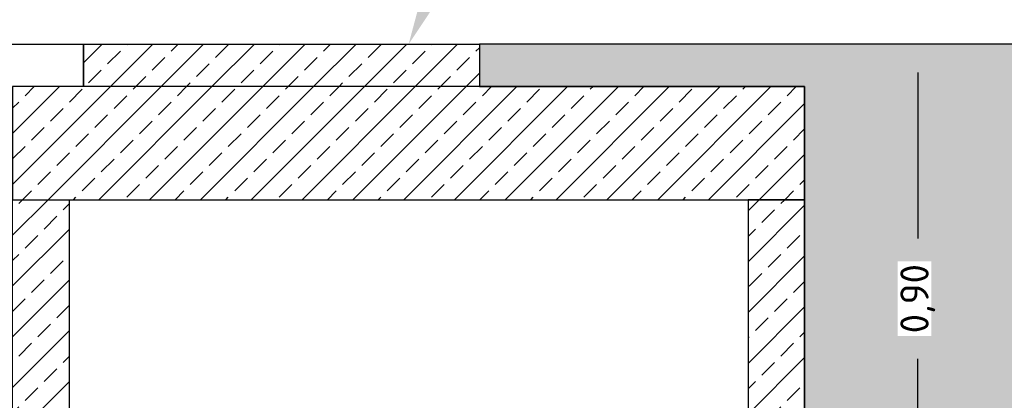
# Model space of a CAD drawing. Header units: metres. Extents: x -8 to 23.9, y -5.1 to 15.4.
# Tile 23 of 25: x 17.8 to 19.6, y 9.6 to 10.3. Entities that reach past the tile are written whole.
import ezdxf
from ezdxf import colors
from ezdxf.entities.mleader import LeaderData, LeaderLine
from ezdxf.math import Vec2, Vec3

# ---------------------------------------------------------------- set-up
doc = ezdxf.new("R2010")
doc.units = ezdxf.units.M
for name, color, linetype in [('SCHNITT RV Beistellung', 5, 'Continuous'), ('SCHNITT_BAU Bestand', 7, 'Continuous'), ('SCHNITT_BAU Neubau', 1, 'Continuous'), ('SCHNITT_ER Neubau', 1, 'Continuous')]:
    doc.layers.add(name, color=color, linetype=linetype)
doc.styles.get("Standard").update_dxf_attribs({"font": 'isocpeur.ttf'})
doc.dimstyles.new('Beschriftung', dxfattribs={"dimscale": 0, "dimtxt": 1, "dimasz": 1, "dimexe": 1, "dimexo": 1, "dimgap": 1, "dimtad": 0, "dimtoh": 1, "dimzin": 1, "dimtxsty": 'Standard', "dimcen": 1, "dimadec": 0, "dimazin": 0, "dimtfac": 1, "dimtofl": 0, "dimtmove": 0, "dimatfit": 3, "dimfxl": 1, "dimfxlon": 1, "dimtfill": 1, "dimtolj": 1, "dimtzin": 0, "dimarcsym": 0})
pattern_1 = [(45, (0, 0), (-0.04490128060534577, 0.04490128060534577), []), (45, (0.04490130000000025, 0), (-0.04490128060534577, 0.04490128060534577), [0.03175000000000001, -0.015875])]

# ---------------------------------------------------------------- blocks, each defined once
blk = doc.blocks.new('*D58')
at = {"layer": 'Defpoints', "color": 0, "transparency": 16777216}
for p in [(11.56428952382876, 10.24999996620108), (20.81499999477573, 10.24999996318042), (20.81499999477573, 7.279999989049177)]:
    blk.add_point(p, dxfattribs=at)
at = {"layer": 'SCHNITT_BAU Bestand', "color": 0, "lineweight": -2, "transparency": 16777216}
for p, q in [((11.56428952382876, 7.379999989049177), (11.56428952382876, 7.179999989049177)), ((20.81499999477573, 7.379999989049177), (20.81499999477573, 7.179999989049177)), ((11.66428952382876, 7.279999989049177), (15.97714475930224, 7.279999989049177)), ((20.71499999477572, 7.279999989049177), (16.40214475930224, 7.279999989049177))]:
    blk.add_line(p, q, dxfattribs=at)
at = {"layer": 'SCHNITT_BAU Bestand', "color": 0, "transparency": 16777216}
for points in [[(11.66428952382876, 7.296666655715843), (11.66428952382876, 7.26333332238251), (11.56428952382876, 7.279999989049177)], [(20.71499999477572, 7.296666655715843), (20.71499999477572, 7.26333332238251), (20.81499999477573, 7.279999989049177)]]:
    blk.add_solid(points, dxfattribs=at)
at = {"layer": 'SCHNITT_BAU Bestand', "color": 0, "transparency": 16777216, "insert": (16.18964475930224, 7.279999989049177), "char_height": 0.1, "attachment_point": 5, "bg_fill": 3, "box_fill_scale": 1.1, "bg_fill_color": 256, "bg_fill_true_color": 13158600, "bg_fill_transparency": 0}
blk.add_mtext('\\A1;9,25', dxfattribs=at)
blk = doc.blocks.new('*U35')
h = blk.add_hatch()
h.set_pattern_fill('ANSI33', color=0, scale=0.01)
h.set_pattern_definition(pattern_1)
h.paths.add_polyline_path([(-0.7000000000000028, -0.1999999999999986), (0.7000000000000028, -0.1999999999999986), (0.7000000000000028, 0), (-0.7000000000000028, 0)])
at = {"color": 0, "linetype": 'ByBlock', "lineweight": -2}
blk.add_lwpolyline([(-0.7000000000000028, -0.1999999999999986), (0.7000000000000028, -0.1999999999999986), (0.7000000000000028, 0), (-0.7000000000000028, 0)], close=True, dxfattribs=at)
blk = doc.blocks.new('*U30')
h = blk.add_hatch()
h.set_pattern_fill('ANSI33', color=0, scale=0.01)
h.set_pattern_definition(pattern_1)
h.paths.add_polyline_path([(0.7000000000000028, 0), (0.6000000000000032, 0), (0.6000000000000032, -0.4), (0.7000000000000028, -0.4)])
h.paths.add_polyline_path([(-0.7000000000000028, 0), (-0.6000000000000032, 0), (-0.6000000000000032, -0.4), (-0.7000000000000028, -0.4)])
at = {"color": 0, "linetype": 'ByBlock', "lineweight": -2}
for points in [[(-0.7000000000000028, 0), (0.7000000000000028, 0), (0.7000000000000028, -0.3999999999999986), (-0.7000000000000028, -0.3999999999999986)], [(-0.7000000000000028, 0), (-0.6000000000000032, 0), (-0.6000000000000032, -0.4), (-0.7000000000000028, -0.4)], [(0.7000000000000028, 0), (0.6000000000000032, 0), (0.6000000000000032, -0.4), (0.7000000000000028, -0.4)]]:
    blk.add_lwpolyline(points, close=True, dxfattribs=at)
blk = doc.blocks.new('*U34')
h = blk.add_hatch()
h.set_pattern_fill('ANSI33', color=256, scale=0.01)
h.set_pattern_definition([(45, (0, 0), (-0.04490128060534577, 0.04490128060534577), []), (45, (0.04490130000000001, 0), (-0.04490128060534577, 0.04490128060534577), [0.03175, -0.015875])])
h.paths.add_polyline_path([(-0.3500000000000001, 0), (0.3499999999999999, 0), (0.3499999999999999, -0.07499999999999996), (-0.3500000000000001, -0.07499999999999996)])
blk.add_lwpolyline([(-0.3500000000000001, 0), (0.3499999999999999, 0), (0.3499999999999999, -0.07499999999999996), (-0.3500000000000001, -0.07499999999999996)], close=True)
blk = doc.blocks.new('*D79')
at = {"layer": 'Defpoints', "color": 0, "transparency": 16777216}
for p in [(20.81499999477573, 10.24999996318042), (19.09000001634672, 8.52500001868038), (20.81499999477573, 7.4799999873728)]:
    blk.add_point(p, dxfattribs=at)
at = {"layer": 'SCHNITT_BAU Bestand', "color": 0, "lineweight": -2, "transparency": 16777216}
for p, q in [((19.09000001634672, 7.5799999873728), (19.09000001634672, 7.3799999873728)), ((20.81499999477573, 7.5799999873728), (20.81499999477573, 7.3799999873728)), ((19.19000001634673, 7.4799999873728), (19.75000000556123, 7.4799999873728)), ((20.71499999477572, 7.4799999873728), (20.15500000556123, 7.4799999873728))]:
    blk.add_line(p, q, dxfattribs=at)
at = {"layer": 'SCHNITT_BAU Bestand', "color": 0, "transparency": 16777216}
for points in [[(19.19000001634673, 7.496666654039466), (19.19000001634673, 7.463333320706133), (19.09000001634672, 7.4799999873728)], [(20.71499999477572, 7.496666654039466), (20.71499999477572, 7.463333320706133), (20.81499999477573, 7.4799999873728)]]:
    blk.add_solid(points, dxfattribs=at)
at = {"layer": 'SCHNITT_BAU Bestand', "color": 0, "transparency": 16777216, "insert": (19.95250000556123, 7.4799999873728), "char_height": 0.1, "attachment_point": 5, "bg_fill": 3, "box_fill_scale": 1.1, "bg_fill_color": 256, "bg_fill_true_color": 13158600, "bg_fill_transparency": 0}
blk.add_mtext('\\A1;1,72', dxfattribs=at)
blk = doc.blocks.new('*D75')
at = {"layer": 'Defpoints', "color": 0, "transparency": 16777216}
for p in [(16.91500001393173, 12.82000004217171), (20.81499994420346, 10.24999996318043), (22.81499997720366, 10.24999996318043)]:
    blk.add_point(p, dxfattribs=at)
at = {"layer": 'SCHNITT RV Beistellung', "color": 0, "lineweight": -2, "transparency": 16777216}
for p, q in [((22.71499997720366, 12.82000004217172), (22.91499997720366, 12.82000004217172)), ((22.81499997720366, 12.72000004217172), (22.81499997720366, 11.74750000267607)), ((22.81499997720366, 10.34999996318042), (22.81499997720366, 11.32250000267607)), ((22.71499997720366, 10.24999996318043), (22.91499997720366, 10.24999996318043))]:
    blk.add_line(p, q, dxfattribs=at)
at = {"layer": 'SCHNITT RV Beistellung', "color": 0, "transparency": 16777216}
for points in [[(22.79833331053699, 12.72000004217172), (22.83166664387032, 12.72000004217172), (22.81499997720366, 12.82000004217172)], [(22.79833331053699, 10.34999996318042), (22.83166664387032, 10.34999996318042), (22.81499997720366, 10.24999996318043)]]:
    blk.add_solid(points, dxfattribs=at)
at = {"layer": 'SCHNITT RV Beistellung', "color": 0, "transparency": 16777216, "insert": (22.81499997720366, 11.53500000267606), "char_height": 0.1, "attachment_point": 5, "rotation": 90, "bg_fill": 3, "box_fill_scale": 1.1, "bg_fill_color": 256, "bg_fill_true_color": 13158600, "bg_fill_transparency": 0}
blk.add_mtext('\\A1;2,57', dxfattribs=at)
blk = doc.blocks.new('*D76')
at = {"layer": 'Defpoints', "color": 0, "transparency": 16777216}
for p in [(20.81499994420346, 10.24999996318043), (19.21499997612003, 8.624999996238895), (22.81499997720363, 8.624999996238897)]:
    blk.add_point(p, dxfattribs=at)
at = {"layer": 'SCHNITT_BAU Bestand', "color": 0, "lineweight": -2, "transparency": 16777216}
for p, q in [((22.71499997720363, 10.24999996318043), (22.91499997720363, 10.24999996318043)), ((22.81499997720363, 10.14999996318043), (22.81499997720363, 9.63999997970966)), ((22.81499997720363, 8.724999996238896), (22.81499997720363, 9.23499997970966)), ((22.71499997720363, 8.624999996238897), (22.91499997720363, 8.624999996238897))]:
    blk.add_line(p, q, dxfattribs=at)
at = {"layer": 'SCHNITT_BAU Bestand', "color": 0, "transparency": 16777216}
for points in [[(22.79833331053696, 10.14999996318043), (22.8316666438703, 10.14999996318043), (22.81499997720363, 10.24999996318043)], [(22.79833331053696, 8.724999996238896), (22.8316666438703, 8.724999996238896), (22.81499997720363, 8.624999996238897)]]:
    blk.add_solid(points, dxfattribs=at)
at = {"layer": 'SCHNITT_BAU Bestand', "color": 0, "transparency": 16777216, "insert": (22.81499997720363, 9.437499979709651), "char_height": 0.1, "attachment_point": 5, "rotation": 90, "bg_fill": 3, "box_fill_scale": 1.1, "bg_fill_color": 256, "bg_fill_true_color": 13158600, "bg_fill_transparency": 0}
blk.add_mtext('\\A1;1,62', dxfattribs=at)
blk = doc.blocks.new('*D77')
at = {"layer": 'Defpoints', "color": 0, "transparency": 16777216}
for p in [(15.42499996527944, 12.98999739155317), (23.01499997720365, 12.98999739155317), (10.035000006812, 10.24999996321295)]:
    blk.add_point(p, dxfattribs=at)
at = {"layer": 'SCHNITT RV Beistellung', "color": 0, "lineweight": -2, "transparency": 16777216}
for p, q in [((22.91499997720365, 12.98999739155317), (23.11499997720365, 12.98999739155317)), ((23.01499997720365, 12.88999739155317), (23.01499997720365, 11.83749867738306)), ((23.01499997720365, 10.34999996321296), (23.01499997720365, 11.40249867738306)), ((22.91499997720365, 10.24999996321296), (23.11499997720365, 10.24999996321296))]:
    blk.add_line(p, q, dxfattribs=at)
at = {"layer": 'SCHNITT RV Beistellung', "color": 0, "transparency": 16777216}
for points in [[(22.99833331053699, 12.88999739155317), (23.03166664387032, 12.88999739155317), (23.01499997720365, 12.98999739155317)], [(22.99833331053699, 10.34999996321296), (23.03166664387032, 10.34999996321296), (23.01499997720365, 10.24999996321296)]]:
    blk.add_solid(points, dxfattribs=at)
at = {"layer": 'SCHNITT RV Beistellung', "color": 0, "transparency": 16777216, "insert": (23.01499997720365, 11.61999867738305), "char_height": 0.1, "attachment_point": 5, "rotation": 90, "bg_fill": 3, "box_fill_scale": 1.1, "bg_fill_color": 256, "bg_fill_true_color": 13158600, "bg_fill_transparency": 0}
blk.add_mtext('\\A1;2,74', dxfattribs=at)
blk = doc.blocks.new('*D114')
at = {"layer": 'Defpoints', "color": 0, "transparency": 16777216}
for p in [(19.41499331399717, 10.24999996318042), (20.81499999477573, 10.24999996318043), (17.11500002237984, 9.349999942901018)]:
    blk.add_point(p, dxfattribs=at)
at = {"layer": 'SCHNITT_ER Neubau', "color": 0, "lineweight": -2, "transparency": 16777216}
for p, q in [((19.46499331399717, 10.24999996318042), (19.36499331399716, 10.24999996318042)), ((19.41499331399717, 10.19999996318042), (19.41499331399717, 9.906249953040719)), ((19.41499331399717, 9.399999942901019), (19.41499331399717, 9.69374995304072)), ((19.36499331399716, 9.349999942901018), (19.46499331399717, 9.349999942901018))]:
    blk.add_line(p, q, dxfattribs=at)
at = {"layer": 'SCHNITT_ER Neubau', "color": 0, "transparency": 16777216}
for points in [[(19.40665998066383, 10.19999996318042), (19.4233266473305, 10.19999996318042), (19.41499331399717, 10.24999996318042)], [(19.40665998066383, 9.399999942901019), (19.4233266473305, 9.399999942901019), (19.41499331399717, 9.349999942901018)]]:
    blk.add_solid(points, dxfattribs=at)
at = {"layer": 'SCHNITT_ER Neubau', "color": 0, "transparency": 16777216, "insert": (19.41499331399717, 9.799999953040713), "char_height": 0.05, "attachment_point": 5, "rotation": 90, "bg_fill": 3, "box_fill_scale": 1.1, "bg_fill_color": 256, "bg_fill_true_color": 13158600, "bg_fill_transparency": 0}
blk.add_mtext('\\A1;0,90', dxfattribs=at)

msp = doc.modelspace()

# ---------------------------------------------------------------- dimensions: what is measured, and where the dimension line sits
at = {"layer": 'SCHNITT_BAU Bestand'}
dim = msp.add_linear_dim(base=(20.81499999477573, 7.279999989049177), p1=(11.56428952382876, 10.24999996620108), p2=(20.81499999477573, 10.24999996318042), dimstyle='Beschriftung', dxfattribs=at)
dim.commit()
dim.dimension.update_dxf_attribs({"geometry": '*D58', "text_midpoint": (16.18964475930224, 7.279999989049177)})

# ---------------------------------------------------------------- next in the draw order: hatches: boundary and pattern name
at = {"layer": 'SCHNITT_BAU Neubau'}
h = msp.add_hatch(dxfattribs=at)
h.set_pattern_fill('AR-CONC', color=256, scale=0.001, angle=-2.544443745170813e-14)
h.set_pattern_definition([(49.99999999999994, (0.4249999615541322, 0.8072891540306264), (0.182184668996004, -0.01593908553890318), [0.01905, -0.20955]), (355, (0.4249999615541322, 0.8072891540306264), (-0.03524342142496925, 0.1910568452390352), [0.01524, -0.16764058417]), (100.4514446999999, (0.4401819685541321, 0.8059609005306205), (0.1469412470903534, 0.175117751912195), [0.01619000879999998, -0.1780902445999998]), (46.18419999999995, (0.4249999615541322, 0.8580891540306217), (0.2710790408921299, -0.04204232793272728), [0.028575, -0.314325]), (96.63555760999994, (0.447589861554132, 0.854585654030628), (0.2374041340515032, 0.2474261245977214), [0.02428502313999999, -0.2671356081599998]), (351.1841511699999, (0.4249999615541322, 0.8580891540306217), (0.2374041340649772, 0.2474261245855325), [0.02285996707, -0.25145973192]), (20.99999999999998, (0.4503999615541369, 0.8453891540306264), (0.1516143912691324, -0.1022651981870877), [0.01905, -0.20955]), (326, (0.4503999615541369, 0.8453891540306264), (0.06180202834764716, 0.1841879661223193), [0.01524, -0.1676399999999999]), (71.45144499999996, (0.4630344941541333, 0.8368670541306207), (0.2134164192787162, 0.08192276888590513), [0.01619000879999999, -0.1780899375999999]), (37.49999999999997, (0.4249999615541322, 0.8072891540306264), (0.003088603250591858, 0.0845550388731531), [0, -0.1656079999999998, 0, -0.1701799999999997, 0, -0.1682749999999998]), (7.499999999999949, (0.4249999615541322, 0.8072891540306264), (0.06681966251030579, 0.1001805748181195), [0, -0.09702799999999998, 0, -0.161798, 0, -0.064135]), (327.4999999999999, (0.3683579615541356, 0.8072891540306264), (0.1355905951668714, -0.005728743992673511), [0, -0.06349999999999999, 0, -0.19812, 0, -0.26289]), (317.4999999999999, (0.3429579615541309, 0.8072891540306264), (0.148129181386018, 0.02542649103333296), [0, -0.08255, 0, -0.131572, 0, -0.18669])])
h.paths.add_polyline_path([(19.21499997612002, 8.649999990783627), (20.81499997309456, 10.24999999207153), (18.63999997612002, 10.24999999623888), (18.63999997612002, 10.17499999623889), (19.21499996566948, 10.17499999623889)])
h.paths.add_polyline_path([(11.56428949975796, 10.24999996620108), (12.63499996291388, 10.24999998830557), (12.63499996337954, 9.999999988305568), (12.5849999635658, 9.899999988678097), (12.5849999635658, 9.849999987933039), (12.76499996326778, 9.849999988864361), (12.76499996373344, 9.899999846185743), (13.5049999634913, 9.899999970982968), (13.5049999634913, 9.849999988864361), (13.9349999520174, 9.849999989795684), (13.93499994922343, 9.49999988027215), (13.88499998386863, 9.500000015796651), (13.63499996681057, 9.250000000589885), (12.9057108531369, 9.250000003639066), (12.75571095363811, 9.10000010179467), (12.71428934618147, 9.10000010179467)])
edge = h.paths.add_edge_path()
edge.add_line((17.31865764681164, 9.759133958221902), (17.45841722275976, 9.578081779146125))
edge.add_arc((17.81675003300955, 9.857435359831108), 0.4543575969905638, 217.9397126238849, 264.727761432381)
edge.add_line((17.77499996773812, 9.404999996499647), (17.77499996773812, 9.499999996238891))
edge.add_line((17.77499996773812, 9.499999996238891), (17.81499997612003, 9.499999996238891))
edge.add_line((17.81499997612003, 9.499999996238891), (17.81499997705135, 9.899999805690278))
edge.add_line((17.81499997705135, 9.899999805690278), (17.34500007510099, 9.89999985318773))
edge.add_line((17.34500007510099, 9.89999985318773), (17.3450000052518, 9.849999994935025))
edge.add_line((17.3450000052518, 9.849999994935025), (17.22992431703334, 9.84999999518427))
edge.add_arc((16.8747619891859, 9.414415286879), 0.5620269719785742, 37.8320521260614, 50.807259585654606, ccw=False)
edge = h.paths.add_edge_path()
edge.add_line((17.26996522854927, 9.456651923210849), (17.32395179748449, 9.359793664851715))
edge.add_arc((17.81202958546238, 9.633221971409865), 0.5594488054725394, 209.2581861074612, 266.2048483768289)
edge.add_line((17.7749999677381, 9.074999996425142), (17.77499997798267, 8.999999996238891))
edge.add_line((17.77499997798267, 8.999999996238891), (17.81499997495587, 8.999999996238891))
edge.add_line((17.81499997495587, 8.999999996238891), (17.81499997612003, 8.64999992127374))
edge.add_line((17.81499997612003, 8.64999992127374), (16.9649999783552, 9.500000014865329))
edge.add_line((16.9649999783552, 9.500000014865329), (16.91500000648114, 9.500000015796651))
edge.add_line((16.91500000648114, 9.500000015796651), (16.91500001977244, 9.684999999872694))
edge.add_arc((16.8769470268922, 9.235777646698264), 0.4508311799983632, 29.33577034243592, 85.1581141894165, ccw=False)
edge = h.paths.add_edge_path(flags=17)
edge.add_line((17.366048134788, 9.51020633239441), (17.42003470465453, 9.4133480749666))
edge.add_arc((17.81305291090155, 9.634222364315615), 0.4508311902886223, 209.3357714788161, 265.1581204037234)
edge.add_line((17.77499996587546, 9.184999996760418), (17.77499996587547, 9.294999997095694))
edge.add_arc((17.81523793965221, 9.855584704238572), 0.5620269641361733, 217.832051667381, 265.89443154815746, ccw=False)
edge.add_line((17.37134228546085, 9.510866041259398), (17.34402834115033, 9.546250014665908))
edge.add_arc((16.87797034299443, 9.236778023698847), 0.5594488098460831, 29.258186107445, 33.58496931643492, ccw=False)
edge = h.paths.add_edge_path()
edge.add_line((17.23158271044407, 9.691918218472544), (17.34402834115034, 9.546250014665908))
edge.add_arc((16.87797034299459, 9.236778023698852), 0.5594488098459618, 33.5849693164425, 86.20484276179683)
edge.add_line((16.91500001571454, 9.794999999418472), (16.91500001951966, 9.864999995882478))
edge.add_arc((16.87324990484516, 9.412564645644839), 0.4543575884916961, 37.93971220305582, 84.72775507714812, ccw=False)

# ---------------------------------------------------------------- next in the draw order: linework, layer by layer
for points in [[(17.29500000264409, 10.24999999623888), (17.93999997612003, 10.24999999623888), (17.93999997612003, 10.17499999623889), (17.81499997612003, 10.17499999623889), (17.81499997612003, 10.16999983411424), (17.29500000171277, 10.16999983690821)], [(19.21499997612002, 8.649999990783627), (20.81499997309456, 10.24999999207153), (18.63999997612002, 10.24999999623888), (18.63999997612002, 10.17499999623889), (19.21499996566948, 10.17499999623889)]]:
    msp.add_lwpolyline(points, close=True, dxfattribs=at)

# ---------------------------------------------------------------- next in the draw order: block references
for name, p in [('*U34', (18.28999997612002, 10.24999999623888)), ('*U35', (18.51499997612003, 10.17499999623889)), ('*U30', (18.51499997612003, 9.974999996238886))]:
    msp.add_blockref(name, p, dxfattribs=at)

# ---------------------------------------------------------------- next in the draw order: dimensions: what is measured, and where the dimension line sits
at = {"layer": 'SCHNITT_BAU Bestand'}
dim = msp.add_linear_dim(base=(20.81499999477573, 7.4799999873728), p1=(19.09000001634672, 8.52500001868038), p2=(20.81499999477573, 10.24999996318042), dimstyle='Beschriftung', dxfattribs=at)
dim.commit()
dim.dimension.update_dxf_attribs({"geometry": '*D79', "text_midpoint": (19.95250000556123, 7.4799999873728)})

# ---------------------------------------------------------------- next in the draw order: dimensions: what is measured, and where the dimension line sits
at = {"layer": 'SCHNITT RV Beistellung'}
dim = msp.add_linear_dim(base=(22.81499997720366, 10.24999996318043), p1=(16.91500001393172, 12.82000004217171), p2=(20.81499994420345, 10.24999996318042), angle=89.99999999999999, dimstyle='Beschriftung', dxfattribs=at)
dim.commit()
dim.dimension.update_dxf_attribs({"geometry": '*D75', "text_midpoint": (22.81499997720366, 11.53500000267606), "text_rotation": 90})

# ---------------------------------------------------------------- next in the draw order: dimensions: what is measured, and where the dimension line sits
at = {"layer": 'SCHNITT_BAU Bestand'}
dim = msp.add_linear_dim(base=(22.81499997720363, 8.624999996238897), p1=(20.81499994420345, 10.24999996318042), p2=(19.21499997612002, 8.624999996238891), angle=89.99999999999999, dimstyle='Beschriftung', dxfattribs=at)
dim.commit()
dim.dimension.update_dxf_attribs({"geometry": '*D76', "text_midpoint": (22.81499997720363, 9.437499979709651), "text_rotation": 90})

# ---------------------------------------------------------------- next in the draw order: dimensions: what is measured, and where the dimension line sits
at = {"layer": 'SCHNITT RV Beistellung'}
dim = msp.add_linear_dim(base=(23.01499997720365, 12.98999739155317), p1=(10.03500000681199, 10.24999996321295), p2=(15.42499996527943, 12.98999739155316), angle=89.99999999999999, dimstyle='Beschriftung', dxfattribs=at)
dim.commit()
dim.dimension.update_dxf_attribs({"geometry": '*D77', "text_midpoint": (23.01499997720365, 11.61999867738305), "text_rotation": 90})

# ---------------------------------------------------------------- next in the draw order: leaders
at = {"layer": 'SCHNITT_BAU Neubau'}
ml = msp.add_multileader_mtext('Standard', dxfattribs=at)
ml.set_content('KAS Gr. VII bestehend aus:\\P\\pxi-3,l3,t3;{\\fSymbol|b0|i0|c2|p18;·^I}1 × Deckenplatte Kl. B125 (h=20 cm)\\P{\\fSymbol|b0|i0|c2|p18;·^I}1 × Zwischenrahmen (h=40 cm)\\P{\\fSymbol|b0|i0|c2|p18;·^I}2 × Einführungsrahmen (h=2×40 cm)\\P{\\fSymbol|b0|i0|c2|p18;·^I}1 × Bodenplatte (h=15 cm)', color=256)
ml.set_leader_properties()
ml.build(insert=Vec2(0, 0))
ml.multileader.update_dxf_attribs({"dogleg_length": 1, "arrow_head_size": 0.1, "scale": 0.1})
ctx = ml.context
ctx.base_point, ctx.scale, ctx.char_height, ctx.arrow_head_size, ctx.landing_gap_size, ctx.plane_origin, ctx.plane_x_axis, ctx.plane_y_axis = Vec3(19.19025379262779, 11.52298884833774), 0.1, 0.1, 0.1, 0.1, Vec3(21.91100055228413, 13.06776756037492), Vec3(1, -1.462318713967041e-10), Vec3(1.462318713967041e-10, 1)
notes = []
notes.append((ctx, [(1, (1, 1, 0), (19.09025379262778, 11.52298884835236), (1, -1.462318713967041e-10), 0.1, [(0, [(18.51499997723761, 10.24999999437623)], 0, [])])]))
ctx.mtext.insert, ctx.mtext.text_direction, ctx.mtext.rotation, ctx.mtext.flow_direction = Vec3(19.29025379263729, 11.58798884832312), Vec3(1, -1.462318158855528e-10), 6.283185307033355, 5
for ctx, leaders in notes:
    for number, flags, end, landing, length, lines in leaders:
        leader = LeaderData()
        leader.index, (leader.has_last_leader_line, leader.has_dogleg_vector, leader.attachment_direction) = number, flags
        leader.last_leader_point, leader.dogleg_vector, leader.dogleg_length = Vec3(end), Vec3(landing), length
        for number, points, colour, breaks in lines:
            line = LeaderLine()
            line.index, line.vertices, line.color, line.breaks = number, Vec3.list(points), colors.encode_raw_color(colour), breaks
            leader.lines.append(line)
        ctx.leaders.append(leader)

# ---------------------------------------------------------------- next in the draw order: dimensions: what is measured, and where the dimension line sits
at = {"layer": 'SCHNITT_ER Neubau'}
dim = msp.add_linear_dim(base=(19.41499331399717, 10.24999996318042), p1=(17.11500002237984, 9.349999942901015), p2=(20.81499999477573, 10.24999996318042), angle=89.99999999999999, dimstyle='Beschriftung', dxfattribs=at)
dim.commit()
dim.dimension.update_dxf_attribs({"geometry": '*D114', "text_midpoint": (19.41499331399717, 9.799999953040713)})

doc.saveas('drawing.dxf')
